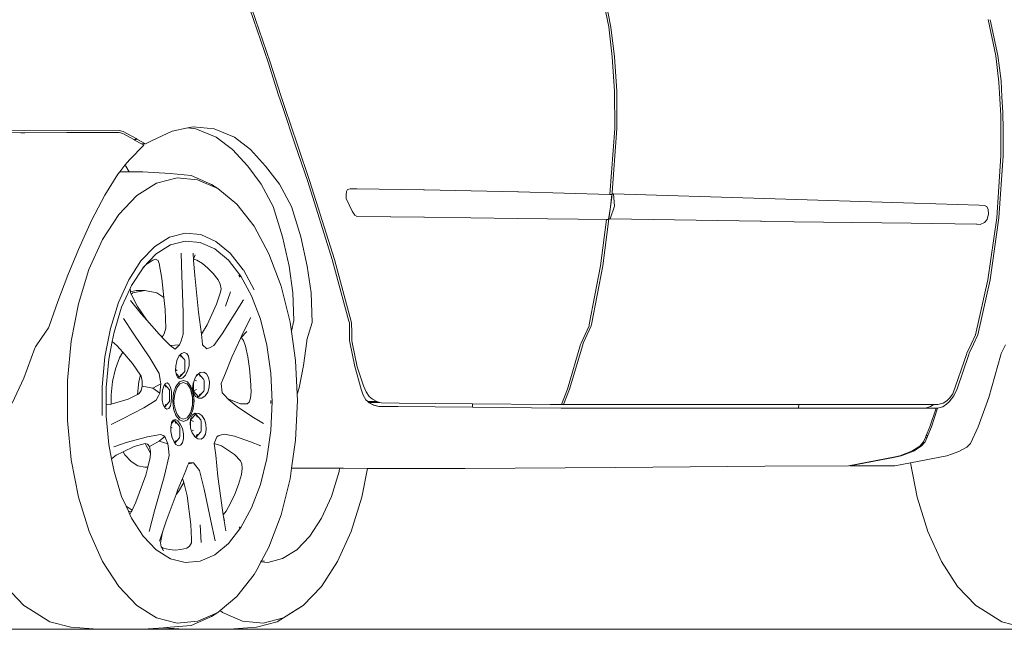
# Model space of a CAD drawing. Header units: inches. Extents: x 1987 to 3775, y 142 to 1299.
# Tile 31 of 50: x 2807 to 2862, y 1212 to 1247. Entities that reach past the tile are written whole.
import ezdxf

# ---------------------------------------------------------------- set-up
doc = ezdxf.new("R2010")
doc.units = ezdxf.units.IN
doc.header["$MEASUREMENT"] = 0
doc.layers.add('CAR', color=173, linetype='Continuous', lineweight=13)

# ---------------------------------------------------------------- blocks, each defined once
blk = doc.blocks.new('A$C50574290')
at = {"layer": 'CAR'}
for p, q in [((77.901, 34.192), (77.339, 36.983)), ((77.463, 36.979), (78.025, 34.188)), ((57.23, 36.062), (58.554, 32.201)), ((58.678, 32.193), (57.355, 36.054)), ((78.099, 32.497), (77.901, 34.192)), ((78.025, 34.188), (78.223, 32.493)), ((99.876, 32.56), (99.446, 34.611)), ((99.559, 34.596), (99.991, 32.576)), ((78.226, 30.555), (78.099, 32.497)), ((78.223, 32.493), (78.35, 30.551)), ((100.049, 31.061), (99.876, 32.56)), ((99.991, 32.576), (100.169, 31.129)), ((59.153, 30.315), (58.554, 32.201)), ((58.678, 32.193), (59.277, 30.307)), ((100.158, 29.173), (100.049, 31.061)), ((100.169, 31.129), (100.223, 30.217)), ((59.387, 29.627), (59.153, 30.315)), ((59.277, 30.307), (59.511, 29.619)), ((78.236, 28.429), (78.226, 30.555)), ((78.35, 30.551), (78.36, 28.425)), ((100.223, 30.217), (100.269, 29.327)), ((60.098, 27.507), (59.387, 29.627)), ((59.511, 29.619), (60.222, 27.499)), ((100.163, 26.88), (100.158, 29.173)), ((100.269, 29.327), (100.297, 28.376)), ((53.997, 28.457), (54.301, 28.521)), ((54.301, 28.521), (55.502, 28.418)), ((44.526, 28.185), (43.621, 28.201)), ((50.106, 28.32), (43.767, 28.324)), ((47.137, 28.2), (44.526, 28.185)), ((44.744, 28.181), (44.526, 28.185)), ((47.482, 28.2), (44.744, 28.181)), ((47.137, 28.2), (47.482, 28.2)), ((49.772, 28.204), (47.482, 28.2)), ((50.106, 28.2), (47.482, 28.2)), ((49.772, 28.204), (50.106, 28.2)), ((50.106, 28.32), (50.34, 28.255)), ((50.307, 28.151), (50.106, 28.2)), ((50.976, 27.776), (50.307, 28.151)), ((50.34, 28.255), (51.072, 27.851)), ((51.973, 27.749), (53.121, 28.271)), ((53.121, 28.271), (53.997, 28.457)), ((53.997, 28.457), (54.464, 28.416)), ((54.464, 28.416), (55.613, 27.936)), ((55.502, 28.418), (56.65, 27.94)), ((77.961, 24.687), (78.236, 28.429)), ((78.36, 28.425), (78.074, 24.532)), ((100.297, 28.376), (100.287, 26.88)), ((50.702, 26.673), (51.513, 27.475)), ((51.072, 27.851), (50.976, 27.776)), ((50.981, 27.773), (50.976, 27.776)), ((50.981, 27.773), (51.109, 27.83)), ((51.371, 27.554), (50.981, 27.773)), ((51.072, 27.851), (51.109, 27.83)), ((51.109, 27.83), (51.608, 27.555)), ((51.608, 27.555), (51.371, 27.554)), ((51.513, 27.475), (51.371, 27.554)), ((51.608, 27.555), (51.973, 27.749)), ((55.613, 27.936), (56.538, 27.232)), ((56.65, 27.94), (57.563, 27.234)), ((60.808, 25.426), (60.098, 27.507)), ((60.222, 27.499), (60.932, 25.418)), ((56.538, 27.232), (57.408, 26.296)), ((57.563, 27.234), (58.42, 26.295)), ((99.925, 23.357), (100.163, 26.88)), ((100.287, 26.88), (100.048, 23.357)), ((50.138, 25.976), (50.432, 26.34)), ((50.432, 26.34), (50.702, 26.673)), ((50.432, 26.34), (50.492, 26.284)), ((50.492, 26.284), (50.672, 25.976)), ((57.408, 26.296), (58.166, 25.272)), ((58.42, 26.295), (59.207, 25.268)), ((49.283, 24.65), (50.024, 25.835)), ((50.024, 25.835), (50.138, 25.976)), ((50.672, 25.976), (50.138, 25.976)), ((51.451, 25.976), (50.672, 25.976)), ((52.992, 25.864), (51.451, 25.976)), ((54.186, 25.761), (52.992, 25.864)), ((55.351, 25.248), (54.186, 25.761)), ((51.111, 24.618), (52.227, 25.319)), ((52.227, 25.319), (53.388, 25.624)), ((53.388, 25.624), (54.56, 25.523)), ((54.56, 25.523), (55.703, 25.019)), ((55.703, 25.019), (55.351, 25.248)), ((58.166, 25.272), (58.851, 24)), ((59.207, 25.268), (59.887, 24)), ((60.808, 25.426), (62.205, 21)), ((60.932, 25.418), (62.329, 20.992)), ((48.532, 23.197), (49.283, 24.65)), ((50.079, 23.543), (51.111, 24.618)), ((55.703, 25.019), (56.781, 24.129)), ((63.01, 24.844), (62.984, 24.641)), ((62.984, 24.641), (62.995, 24.463)), ((63.075, 24.956), (63.01, 24.844)), ((63.217, 24.994), (63.075, 24.956)), ((63.497, 24.996), (63.217, 24.994)), ((63.277, 24.996), (63.497, 24.996)), ((63.497, 24.996), (63.538, 24.996)), ((63.59, 24.997), (63.538, 24.996)), ((67.39, 24.955), (63.59, 24.997)), ((67.39, 24.955), (67.394, 24.955)), ((67.394, 24.955), (67.442, 24.954)), ((67.442, 24.954), (72.729, 24.835)), ((72.729, 24.835), (72.735, 24.835)), ((72.735, 24.835), (72.78, 24.834)), ((72.78, 24.834), (77.961, 24.687)), ((78.075, 24.683), (77.961, 24.687)), ((77.996, 23.983), (78.075, 24.683)), ((78.101, 24.718), (78.177, 24.718)), ((78.177, 24.718), (78.218, 24.022)), ((86.746, 24.462), (78.177, 24.718)), ((56.781, 24.129), (57.76, 22.88)), ((62.995, 24.463), (63.327, 23.737)), ((78.074, 24.532), (77.909, 23.294)), ((95.243, 24.19), (86.746, 24.462)), ((98.921, 24.081), (95.243, 24.19)), ((99.219, 24.056), (98.921, 24.081)), ((99.365, 24.007), (99.219, 24.056)), ((49.162, 22.128), (50.079, 23.543)), ((58.851, 24), (59.38, 22.28)), ((59.887, 24), (60.426, 22.28)), ((63.327, 23.737), (63.48, 23.508)), ((63.48, 23.508), (63.618, 23.441)), ((77.886, 23.263), (77.996, 23.983)), ((78.218, 24.022), (77.987, 23.293)), ((99.445, 23.826), (99.365, 24.007)), ((99.381, 23.266), (99.46, 23.579)), ((99.46, 23.579), (99.445, 23.826)), ((47.789, 21.551), (48.532, 23.197)), ((63.564, 23.442), (63.618, 23.441)), ((63.618, 23.441), (67.439, 23.399)), ((63.618, 23.441), (67.388, 23.397)), ((67.439, 23.399), (72.696, 23.318)), ((72.696, 23.318), (77.886, 23.263)), ((77.432, 20.641), (77.78, 23.26)), ((77.909, 23.294), (77.556, 20.637)), ((77.78, 23.26), (77.886, 23.263)), ((77.78, 23.26), (77.78, 23.262)), ((77.987, 23.293), (77.918, 23.294)), ((86.512, 23.158), (77.987, 23.293)), ((86.512, 23.158), (86.57, 23.158)), ((86.57, 23.158), (86.766, 23.154)), ((86.766, 23.154), (95.069, 23.046)), ((98.768, 22.989), (95.069, 23.046)), ((98.768, 22.989), (98.82, 22.989)), ((98.82, 22.989), (98.988, 22.985)), ((98.988, 22.985), (99.232, 23.088)), ((99.232, 23.088), (99.381, 23.266)), ((99.424, 19.843), (99.925, 23.357)), ((100.048, 23.357), (99.547, 19.843)), ((53.845, 22.482), (52.965, 22.251)), ((54.732, 22.405), (53.845, 22.482)), ((55.598, 22.022), (54.732, 22.405)), ((57.76, 22.88), (58.608, 21.314)), ((48.391, 20.42), (49.162, 22.128)), ((52.965, 22.251), (52.121, 21.72)), ((53.017, 21.817), (52.211, 21.311)), ((53.78, 22.017), (53.017, 21.817)), ((53.856, 22.037), (53.78, 22.017)), ((54.702, 21.963), (53.856, 22.037)), ((55.527, 21.599), (54.702, 21.963)), ((56.415, 21.347), (55.598, 22.022)), ((59.38, 22.28), (59.747, 20.616)), ((60.426, 22.28), (60.773, 20.616)), ((47.194, 20.096), (47.789, 21.551)), ((52.121, 21.72), (51.339, 20.907)), ((52.211, 21.311), (51.466, 20.535)), ((53.666, 20.075), (53.633, 21.346)), ((54.3, 21.346), (54.329, 20.944)), ((54.335, 21.074), (54.416, 21.265)), ((56.306, 20.955), (55.527, 21.599)), ((57.15, 20.409), (56.415, 21.347)), ((58.608, 21.314), (59.297, 19.479)), ((51.339, 20.907), (50.644, 19.836)), ((51.459, 20.524), (51.644, 20.715)), ((51.644, 20.715), (51.69, 20.754)), ((51.644, 20.715), (51.672, 20.744)), ((51.69, 20.754), (52.015, 20.956)), ((52.015, 20.956), (52.173, 21.013)), ((52.173, 21.013), (52.311, 20.926)), ((52.311, 20.926), (52.37, 20.764)), ((52.37, 20.764), (52.523, 19.915)), ((54.329, 20.944), (54.332, 21.005)), ((54.329, 20.944), (54.391, 20.075)), ((54.332, 21.005), (54.335, 21.074)), ((54.332, 21.005), (54.505, 20.958)), ((54.505, 20.958), (54.83, 20.756)), ((54.83, 20.756), (55.139, 20.496)), ((57.012, 20.053), (56.306, 20.955)), ((63.149, 17.487), (62.205, 21)), ((62.329, 20.992), (63.273, 17.479)), ((47.79, 18.473), (48.391, 20.42)), ((51.459, 20.524), (50.804, 19.514)), ((51.466, 20.535), (51.459, 20.524)), ((55.139, 20.496), (55.437, 20.193)), ((55.437, 20.193), (55.723, 19.831)), ((57.156, 20.401), (57.15, 20.409)), ((57.767, 19.272), (57.156, 20.401)), ((59.747, 20.616), (59.965, 19.104)), ((60.773, 20.616), (60.999, 19.104)), ((76.795, 17.299), (77.432, 20.641)), ((77.556, 20.637), (76.919, 17.295)), ((46.628, 18.602), (47.194, 20.096)), ((50.644, 19.836), (50.06, 18.543)), ((52.523, 19.915), (52.64, 18.837)), ((53.736, 18.009), (53.666, 20.075)), ((54.391, 20.075), (54.612, 18.009)), ((55.723, 19.831), (55.834, 19.587)), ((55.834, 19.587), (55.887, 19.327)), ((56.976, 19.981), (56.901, 20.097)), ((57.624, 18.922), (57.012, 20.053)), ((99.424, 19.843), (98.727, 16.72)), ((99.547, 19.843), (98.851, 16.72)), ((50.723, 19.337), (50.246, 18.281)), ((50.804, 19.514), (50.723, 19.337)), ((50.742, 19.16), (50.723, 19.337)), ((51.075, 19.228), (50.742, 19.16)), ((50.748, 19.109), (50.742, 19.16)), ((50.787, 19.031), (50.748, 19.109)), ((50.787, 19.031), (50.88, 19.09)), ((51.144, 18.317), (50.787, 19.031)), ((50.88, 19.09), (51.559, 19.228)), ((51.075, 19.228), (51.559, 19.228)), ((51.559, 19.228), (52.237, 19.09)), ((52.237, 19.09), (52.64, 18.837)), ((55.857, 19.128), (55.632, 18.451)), ((55.887, 19.327), (55.857, 19.128)), ((56.416, 19.147), (56.147, 18.35)), ((59.297, 19.479), (59.806, 17.437)), ((59.965, 19.104), (60.024, 17.524)), ((60.999, 19.104), (61.053, 17.424)), ((46.131, 17.208), (46.628, 18.602)), ((47.378, 16.35), (47.79, 18.473)), ((50.06, 18.543), (49.605, 17.068)), ((50.756, 18.659), (51.352, 17.913)), ((52.64, 18.837), (52.713, 18.159)), ((55.632, 18.451), (55.096, 17.276)), ((55.953, 16.767), (57.156, 18.701)), ((58.122, 17.597), (57.624, 18.922)), ((50.246, 18.281), (49.812, 16.875)), ((51.679, 17.541), (51.144, 18.317)), ((51.352, 17.913), (51.679, 17.541)), ((52.713, 18.159), (52.759, 17.094)), ((53.744, 16.756), (53.736, 18.009)), ((54.612, 18.009), (54.781, 16.756)), ((50.901, 16.815), (50.342, 17.649)), ((51.679, 17.541), (52.381, 16.744)), ((57.574, 17.697), (57.143, 16.856)), ((58.489, 16.122), (58.122, 17.597)), ((59.806, 17.437), (59.883, 16.897)), ((60.024, 17.524), (59.889, 16.92)), ((61.053, 17.424), (60.917, 16.916)), ((63.175, 17.389), (63.149, 17.487)), ((63.181, 16.876), (63.175, 17.389)), ((63.273, 17.479), (63.299, 17.381)), ((63.299, 17.381), (63.305, 16.868)), ((45.718, 16.56), (46.101, 17.115)), ((46.101, 17.115), (46.131, 17.208)), ((49.605, 17.068), (49.293, 15.461)), ((49.812, 16.875), (49.708, 16.34)), ((51.836, 15.416), (50.901, 16.815)), ((52.666, 16.771), (52.59, 16.64)), ((52.759, 17.094), (52.666, 16.771)), ((55.096, 17.276), (54.781, 16.756)), ((57.143, 16.856), (56.984, 16.507)), ((57.016, 16.543), (57.347, 16.91)), ((59.889, 16.92), (59.883, 16.897)), ((59.883, 16.897), (60.118, 15.251)), ((60.917, 16.916), (60.766, 16.435)), ((63.183, 16.374), (63.181, 16.876)), ((63.305, 16.868), (63.308, 16.366)), ((76.551, 16.734), (76.781, 17.224)), ((76.905, 17.22), (76.675, 16.73)), ((76.781, 17.224), (76.795, 17.299)), ((76.919, 17.295), (76.905, 17.22)), ((45.356, 16.04), (45.718, 16.56)), ((47.169, 14.119), (47.378, 16.35)), ((49.708, 16.34), (49.515, 15.342)), ((49.708, 16.34), (49.975, 16.108)), ((52.381, 16.744), (52.483, 16.64)), ((52.483, 16.64), (52.59, 16.64)), ((52.483, 16.64), (52.551, 16.571)), ((52.59, 16.64), (52.551, 16.571)), ((52.551, 16.571), (53.003, 16.111)), ((53.528, 16.144), (53.62, 16.377)), ((53.62, 16.377), (53.744, 16.756)), ((54.781, 16.756), (54.812, 16.377)), ((54.812, 16.377), (54.832, 16.144)), ((55.487, 16.103), (55.953, 16.767)), ((56.984, 16.507), (56.502, 15.447)), ((56.984, 16.507), (57.016, 16.543)), ((57.016, 16.543), (57.043, 16.544)), ((57.043, 16.544), (57.162, 16.393)), ((57.162, 16.393), (57.283, 16.078)), ((60.76, 16.356), (60.565, 14.979)), ((60.766, 16.435), (60.76, 16.356)), ((63.199, 16.292), (63.183, 16.374)), ((63.492, 14.909), (63.199, 16.292)), ((63.308, 16.366), (63.323, 16.284)), ((63.323, 16.284), (63.616, 14.901)), ((76.301, 16.16), (76.325, 16.25)), ((76.325, 16.25), (76.551, 16.734)), ((76.449, 16.246), (76.425, 16.156)), ((76.675, 16.73), (76.449, 16.246)), ((98.472, 16.18), (98.727, 16.72)), ((98.851, 16.72), (98.598, 16.184)), ((44.691, 14.262), (45.325, 15.95)), ((45.325, 15.95), (45.356, 16.04)), ((49.975, 16.108), (50.309, 15.723)), ((50.309, 15.723), (50.128, 15.409)), ((50.309, 15.723), (50.858, 15.091)), ((53.008, 16.106), (53.003, 16.111)), ((53.008, 16.106), (53.528, 16.144)), ((53.276, 15.908), (53.008, 16.106)), ((53.008, 16.106), (53.027, 16.086)), ((53.027, 16.086), (53.182, 15.968)), ((53.182, 15.968), (53.276, 15.908)), ((53.276, 15.908), (53.528, 16.144)), ((53.638, 15.658), (53.57, 15.587)), ((53.794, 15.715), (53.638, 15.658)), ((53.939, 15.658), (53.794, 15.715)), ((54.041, 15.495), (53.939, 15.658)), ((54.832, 16.144), (55.074, 15.92)), ((55.074, 15.92), (55.239, 15.981)), ((55.239, 15.981), (55.487, 16.103)), ((57.283, 16.078), (57.405, 15.461)), ((58.715, 14.543), (58.489, 16.122)), ((75.549, 13.639), (76.301, 16.16)), ((76.425, 16.156), (75.673, 13.635)), ((98.209, 15.6), (98.233, 15.68)), ((98.233, 15.68), (98.472, 16.18)), ((98.357, 15.68), (98.332, 15.598)), ((98.598, 16.184), (98.357, 15.68)), ((100.158, 15.588), (100.177, 15.662)), ((100.177, 15.662), (100.413, 16.147)), ((49.293, 15.461), (49.134, 13.771)), ((49.515, 15.342), (49.363, 13.731)), ((50.128, 15.409), (49.892, 14.779)), ((52.383, 14.516), (51.836, 15.416)), ((53.37, 15.227), (53.313, 14.964)), ((53.375, 15.251), (53.37, 15.227)), ((53.37, 15.227), (53.397, 15.213)), ((53.483, 15.495), (53.375, 15.251)), ((53.558, 15.573), (53.483, 15.495)), ((53.57, 15.587), (53.558, 15.573)), ((53.558, 15.573), (53.615, 15.456)), ((53.813, 15.316), (53.57, 15.587)), ((53.826, 15.297), (53.833, 15.213)), ((53.833, 15.213), (53.833, 14.726)), ((54.08, 15.251), (54.041, 15.495)), ((54.069, 14.964), (54.08, 15.251)), ((56.502, 15.447), (56.137, 14.541)), ((57.405, 15.461), (57.497, 14.808)), ((60.118, 15.251), (60.207, 13.341)), ((97.436, 13.361), (98.209, 15.6)), ((98.332, 15.598), (97.669, 13.645)), ((99.485, 13.16), (100.158, 15.588)), ((49.892, 14.779), (49.728, 14.068)), ((50.858, 15.091), (51.31, 14.428)), ((53.313, 14.964), (53.306, 14.677)), ((53.306, 14.677), (53.397, 14.726)), ((53.306, 14.677), (53.338, 14.516)), ((53.528, 14.304), (53.826, 14.637)), ((53.826, 14.637), (53.833, 14.726)), ((53.871, 14.433), (53.991, 14.677)), ((53.991, 14.677), (54.069, 14.964)), ((54.707, 14.586), (54.602, 14.508)), ((54.911, 14.599), (54.707, 14.586)), ((55.053, 14.499), (54.911, 14.599)), ((56.137, 14.541), (55.986, 14.186)), ((57.497, 14.808), (57.563, 14.143)), ((58.791, 12.912), (58.715, 14.543)), ((60.565, 14.979), (60.316, 13.707)), ((63.835, 13.629), (63.492, 14.909)), ((63.616, 14.901), (63.973, 13.829)), ((44.023, 12.841), (44.691, 14.262)), ((47.169, 11.851), (47.169, 14.119)), ((49.728, 14.068), (49.644, 13.307)), ((51.147, 13.333), (51.228, 14.068)), ((51.228, 14.068), (51.31, 14.428)), ((51.31, 14.428), (51.349, 14.371)), ((51.349, 14.371), (51.407, 14.09)), ((51.407, 14.09), (51.406, 13.794)), ((52.441, 14.163), (52.383, 14.516)), ((52.465, 13.932), (52.441, 14.163)), ((52.835, 13.997), (52.725, 13.957)), ((52.933, 13.923), (52.835, 13.997)), ((53.327, 13.788), (53.523, 14.04)), ((53.338, 14.516), (53.528, 14.304)), ((53.338, 14.516), (53.354, 14.433)), ((53.354, 14.433), (53.412, 14.304)), ((53.412, 14.304), (53.528, 14.304)), ((53.412, 14.304), (53.427, 14.271)), ((53.427, 14.271), (53.564, 14.214)), ((53.523, 14.04), (53.753, 14.129)), ((53.615, 14.482), (53.528, 14.304)), ((53.753, 14.006), (53.547, 13.927)), ((53.564, 14.214), (53.725, 14.271)), ((53.725, 14.271), (53.871, 14.433)), ((53.753, 14.129), (53.984, 14.04)), ((53.922, 13.941), (53.753, 14.006)), ((53.964, 14.056), (53.984, 14.04)), ((53.984, 14.04), (54.179, 13.788)), ((54.318, 13.99), (54.311, 13.97)), ((54.372, 14.161), (54.318, 13.99)), ((54.318, 13.99), (54.318, 13.525)), ((54.399, 14.245), (54.372, 14.161)), ((54.372, 14.161), (54.485, 14.101)), ((54.48, 14.372), (54.399, 14.245)), ((54.601, 14.508), (54.48, 14.372)), ((54.538, 14.462), (54.48, 14.372)), ((54.601, 14.508), (54.538, 14.462)), ((54.601, 14.508), (54.602, 14.508)), ((54.622, 14.51), (54.703, 14.345)), ((54.9, 14.206), (54.63, 14.507)), ((54.914, 14.183), (54.921, 14.101)), ((54.921, 14.101), (54.921, 13.614)), ((55.173, 14.301), (55.053, 14.499)), ((55.233, 14.036), (55.173, 14.301)), ((55.216, 13.743), (55.233, 14.036)), ((55.986, 14.186), (55.891, 13.955)), ((57.563, 14.143), (57.593, 13.486)), ((49.134, 12.13), (49.134, 13.771)), ((49.363, 12.094), (49.363, 13.731)), ((51.344, 13.55), (51.234, 13.377)), ((51.406, 13.794), (51.344, 13.55)), ((52.016, 13.688), (51.406, 13.794)), ((52.016, 13.688), (52.465, 13.932)), ((52.404, 13.404), (52.016, 13.688)), ((52.404, 13.404), (52.465, 13.932)), ((52.572, 13.574), (52.538, 13.291)), ((52.639, 13.808), (52.572, 13.574)), ((52.685, 13.888), (52.639, 13.808)), ((52.692, 13.899), (52.685, 13.888)), ((52.685, 13.888), (52.753, 13.749)), ((52.725, 13.957), (52.692, 13.899)), ((52.964, 13.595), (52.692, 13.899)), ((53.017, 13.747), (52.933, 13.923)), ((52.964, 13.595), (52.971, 13.506)), ((52.971, 13.506), (52.971, 13.019)), ((53.074, 13.494), (53.017, 13.747)), ((53.083, 13.204), (53.074, 13.494)), ((53.197, 13.41), (53.327, 13.788)), ((53.372, 13.701), (53.256, 13.363)), ((53.547, 13.927), (53.372, 13.701)), ((53.922, 13.941), (53.958, 13.913)), ((53.942, 13.933), (53.922, 13.941)), ((53.959, 13.927), (53.942, 13.933)), ((53.958, 13.913), (53.96, 13.911)), ((54.134, 13.701), (53.959, 13.927)), ((53.962, 13.91), (53.96, 13.911)), ((54.071, 13.767), (54.061, 13.787)), ((54.133, 13.65), (54.071, 13.767)), ((54.134, 13.649), (54.133, 13.65)), ((54.251, 13.363), (54.134, 13.701)), ((54.176, 13.569), (54.134, 13.649)), ((54.179, 13.788), (54.309, 13.41)), ((54.182, 13.55), (54.181, 13.555)), ((54.265, 13.167), (54.182, 13.55)), ((54.311, 13.97), (54.274, 13.677)), ((54.274, 13.677), (54.299, 13.525)), ((54.318, 13.525), (54.299, 13.525)), ((54.299, 13.525), (54.317, 13.412)), ((54.318, 13.525), (54.485, 13.614)), ((54.318, 13.525), (54.616, 13.193)), ((54.616, 13.193), (54.913, 13.525)), ((54.913, 13.525), (54.921, 13.614)), ((54.989, 13.252), (55.138, 13.468)), ((55.138, 13.468), (55.216, 13.743)), ((55.891, 13.955), (55.955, 13.428)), ((55.955, 13.428), (56.096, 13.27)), ((57.593, 13.486), (57.554, 13.124)), ((60.316, 13.707), (60.207, 13.341)), ((63.957, 13.285), (63.835, 13.629)), ((63.973, 13.829), (64.124, 13.485)), ((64.124, 13.485), (64.293, 13.218)), ((75.212, 12.76), (75.549, 13.639)), ((75.673, 13.635), (75.336, 12.756)), ((97.669, 13.645), (97.488, 13.257)), ((49.644, 13.307), (49.644, 12.774)), ((50.622, 13.063), (49.644, 12.774)), ((51.147, 13.333), (50.622, 13.063)), ((51.234, 13.377), (51.147, 13.333)), ((51.506, 12.577), (52.208, 13.013)), ((52.208, 13.013), (52.335, 13.245)), ((52.335, 13.245), (52.404, 13.404)), ((52.538, 13.291), (52.551, 13.001)), ((52.551, 13.001), (52.6, 12.748)), ((52.676, 12.609), (52.964, 12.93)), ((52.964, 12.93), (52.971, 13.019)), ((53.018, 12.687), (53.057, 12.921)), ((53.057, 12.921), (53.083, 13.204)), ((53.151, 12.965), (53.197, 13.41)), ((53.197, 12.519), (53.151, 12.965)), ((53.256, 13.363), (53.215, 12.965)), ((53.215, 12.965), (53.235, 12.759)), ((54.292, 12.965), (54.251, 13.363)), ((54.251, 12.566), (54.292, 12.965)), ((54.265, 12.74), (54.265, 13.167)), ((54.309, 13.41), (54.355, 12.965)), ((54.355, 12.965), (54.309, 12.519)), ((54.317, 13.412), (54.441, 13.214)), ((54.441, 13.214), (54.604, 13.115)), ((54.508, 13.193), (54.616, 13.193)), ((54.604, 13.115), (54.792, 13.128)), ((54.703, 13.371), (54.616, 13.193)), ((54.792, 13.128), (54.989, 13.252)), ((56.096, 13.27), (56.276, 13.083)), ((56.988, 12.805), (56.276, 13.083)), ((56.276, 13.083), (56.317, 13.04)), ((56.317, 13.04), (56.842, 12.612)), ((57.481, 12.885), (57.38, 12.8)), ((57.554, 13.124), (57.481, 12.885)), ((58.715, 12.826), (58.715, 12.991)), ((58.715, 11.281), (58.791, 12.912)), ((60.223, 12.993), (60.118, 10.734)), ((60.207, 13.341), (60.223, 12.993)), ((64.11, 13.018), (63.957, 13.285)), ((64.221, 12.924), (64.11, 13.018)), ((64.221, 12.924), (64.741, 12.922)), ((64.273, 12.88), (64.221, 12.924)), ((64.899, 12.88), (64.273, 12.88)), ((64.28, 12.874), (64.273, 12.88)), ((64.28, 12.874), (64.53, 12.75)), ((64.304, 12.854), (64.28, 12.874)), ((64.293, 13.218), (64.491, 13.054)), ((64.491, 13.054), (64.741, 12.922)), ((64.741, 12.922), (64.899, 12.88)), ((64.899, 12.88), (64.997, 12.853)), ((96.882, 12.836), (97.095, 12.975)), ((97.231, 12.918), (97.072, 12.775)), ((97.095, 12.975), (97.251, 13.118)), ((97.488, 13.257), (97.231, 12.918)), ((97.251, 13.118), (97.436, 13.361)), ((98.869, 11.5), (99.485, 13.16)), ((49.586, 12.757), (49.363, 12.751)), ((49.644, 12.774), (49.586, 12.757)), ((50.338, 11.966), (51.506, 12.577)), ((52.6, 12.748), (52.674, 12.613)), ((52.753, 12.776), (52.674, 12.613)), ((52.674, 12.613), (52.676, 12.609)), ((52.676, 12.609), (52.696, 12.572)), ((52.696, 12.572), (52.81, 12.498)), ((52.81, 12.498), (52.924, 12.539)), ((52.924, 12.539), (53.018, 12.687)), ((53.327, 12.141), (53.197, 12.519)), ((53.236, 12.757), (53.235, 12.759)), ((53.239, 12.725), (53.256, 12.566)), ((53.256, 12.566), (53.372, 12.228)), ((54.134, 12.228), (54.191, 12.392)), ((54.309, 12.519), (54.179, 12.141)), ((54.191, 12.392), (54.251, 12.566)), ((54.193, 12.407), (54.265, 12.74)), ((56.842, 12.612), (57.723, 12.014)), ((57.38, 12.8), (56.988, 12.805)), ((64.551, 12.722), (64.304, 12.854)), ((64.847, 12.653), (64.53, 12.75)), ((64.847, 12.653), (64.551, 12.722)), ((65.923, 12.64), (64.847, 12.653)), ((64.997, 12.853), (65.991, 12.84)), ((70.167, 12.604), (65.923, 12.64)), ((65.991, 12.84), (70.163, 12.804)), ((70.167, 12.604), (70.163, 12.804)), ((74.571, 12.766), (70.163, 12.804)), ((75.205, 12.56), (70.167, 12.604)), ((74.569, 12.76), (74.571, 12.766)), ((74.652, 12.76), (74.569, 12.76)), ((74.571, 12.766), (75.185, 12.76)), ((74.652, 12.76), (75.336, 12.756)), ((75.185, 12.76), (74.652, 12.76)), ((75.212, 12.76), (75.185, 12.76)), ((75.205, 12.56), (88.67, 12.56)), ((75.336, 12.756), (88.685, 12.76)), ((88.67, 12.56), (88.685, 12.76)), ((88.67, 12.56), (95.881, 12.56)), ((88.685, 12.76), (96.356, 12.76)), ((96.167, 12.64), (95.881, 12.56)), ((95.881, 12.56), (96.478, 12.56)), ((96.131, 11.496), (96.478, 12.56)), ((96.356, 12.76), (96.167, 12.64)), ((96.561, 12.56), (96.214, 11.496)), ((96.356, 12.76), (96.589, 12.76)), ((96.478, 12.56), (96.561, 12.56)), ((96.856, 12.636), (96.561, 12.56)), ((96.589, 12.76), (96.882, 12.836)), ((97.072, 12.775), (96.856, 12.636)), ((47.379, 9.62), (47.169, 11.851)), ((49.363, 12.094), (49.515, 10.482)), ((49.642, 11.622), (50.338, 11.966)), ((53.24, 11.864), (53.073, 11.677)), ((53.179, 11.875), (53.084, 11.731)), ((53.31, 11.91), (53.179, 11.875)), ((53.199, 11.864), (53.24, 11.864)), ((53.538, 11.531), (53.24, 11.864)), ((53.24, 11.864), (53.328, 11.686)), ((53.443, 11.832), (53.31, 11.91)), ((53.523, 11.889), (53.327, 12.141)), ((53.372, 12.228), (53.547, 12.002)), ((53.575, 11.651), (53.443, 11.832)), ((53.753, 11.8), (53.523, 11.889)), ((53.547, 12.002), (53.753, 11.923)), ((53.753, 11.923), (53.95, 11.999)), ((53.984, 11.889), (53.753, 11.8)), ((53.95, 11.999), (53.959, 12.002)), ((53.954, 11.865), (53.984, 11.889)), ((53.959, 12.002), (53.99, 12.043)), ((54.179, 12.141), (53.984, 11.889)), ((53.99, 12.043), (54.134, 12.228)), ((54.095, 12.184), (54.15, 12.289)), ((54.153, 11.873), (54.127, 11.712)), ((54.156, 11.887), (54.153, 11.873)), ((54.153, 11.873), (54.153, 11.443)), ((54.157, 11.892), (54.156, 11.887)), ((54.156, 11.887), (54.321, 11.799)), ((54.451, 12.221), (54.157, 11.892)), ((54.171, 11.977), (54.157, 11.892)), ((54.271, 12.174), (54.171, 11.977)), ((54.425, 12.273), (54.271, 12.174)), ((54.405, 12.221), (54.451, 12.221)), ((54.629, 12.259), (54.425, 12.273)), ((54.744, 11.895), (54.451, 12.221)), ((54.451, 12.221), (54.539, 12.043)), ((54.803, 12.135), (54.629, 12.259)), ((54.749, 11.887), (54.757, 11.799)), ((54.757, 11.799), (54.757, 11.312)), ((54.941, 11.918), (54.803, 12.135)), ((55.025, 11.642), (54.941, 11.918)), ((57.723, 12.014), (58.294, 11.679)), ((53.073, 11.677), (53.039, 11.501)), ((53.039, 11.501), (53.039, 11.48)), ((53.039, 11.48), (53.11, 11.442)), ((53.039, 11.48), (53.039, 11.219)), ((53.039, 11.219), (53.097, 10.948)), ((53.084, 11.731), (53.073, 11.677)), ((53.538, 11.531), (53.546, 11.442)), ((53.546, 11.442), (53.546, 10.955)), ((53.702, 11.396), (53.575, 11.651)), ((53.756, 11.105), (53.702, 11.396)), ((54.127, 11.712), (54.153, 11.443)), ((54.153, 11.443), (54.156, 11.42)), ((54.156, 11.42), (54.215, 11.256)), ((54.215, 11.256), (54.321, 11.312)), ((54.215, 11.256), (54.255, 11.144)), ((54.451, 10.891), (54.734, 11.206)), ((54.75, 11.231), (54.757, 11.312)), ((55.005, 11.085), (55.042, 11.35)), ((55.042, 11.35), (55.025, 11.642)), ((58.489, 9.703), (58.715, 11.281)), ((95.925, 11.006), (96.131, 11.496)), ((96.214, 11.496), (96.008, 11.006)), ((98.439, 10.554), (98.869, 11.5)), ((51.706, 10.927), (50.503, 10.6)), ((52.444, 11.061), (51.706, 10.927)), ((52.378, 10.681), (51.818, 10.378)), ((52.378, 10.681), (52.7, 10.948)), ((52.876, 10.527), (52.378, 10.681)), ((52.606, 11.001), (52.444, 11.061)), ((52.7, 10.948), (52.606, 11.001)), ((52.876, 10.527), (52.7, 10.948)), ((53.097, 10.948), (53.11, 10.955)), ((53.097, 10.948), (53.101, 10.928)), ((53.101, 10.928), (53.2, 10.673)), ((53.2, 10.673), (53.263, 10.58)), ((53.328, 10.712), (53.263, 10.58)), ((53.271, 10.568), (53.538, 10.866)), ((53.538, 10.866), (53.546, 10.955)), ((53.691, 10.592), (53.752, 10.823)), ((53.752, 10.823), (53.756, 11.105)), ((54.255, 11.144), (54.341, 11.014)), ((54.341, 11.014), (54.451, 10.891)), ((54.341, 11.014), (54.398, 10.927)), ((54.398, 10.927), (54.451, 10.891)), ((54.539, 11.069), (54.451, 10.891)), ((54.451, 10.891), (54.579, 10.803)), ((54.579, 10.803), (54.755, 10.789)), ((54.755, 10.789), (54.901, 10.888)), ((54.901, 10.888), (55.005, 11.085)), ((55.648, 10.921), (55.493, 10.544)), ((55.648, 10.921), (55.833, 11.022)), ((55.667, 10.967), (55.648, 10.921)), ((55.833, 11.022), (55.667, 10.967)), ((56.088, 11.085), (55.833, 11.022)), ((56.649, 10.96), (56.088, 11.085)), ((57.563, 10.646), (56.649, 10.96)), ((58.147, 10.421), (57.563, 10.646)), ((60.118, 10.734), (59.891, 9.138)), ((95.557, 10.391), (95.771, 10.639)), ((95.854, 10.639), (95.64, 10.391)), ((95.771, 10.639), (95.875, 10.885)), ((95.966, 10.907), (95.854, 10.639)), ((95.875, 10.885), (95.925, 11.006)), ((95.875, 10.885), (95.966, 10.907)), ((96.008, 11.006), (95.925, 11.006)), ((96.008, 11.006), (95.966, 10.907)), ((49.515, 10.482), (49.672, 9.671)), ((50.503, 10.6), (49.794, 10.366)), ((49.933, 9.882), (50.331, 10.075)), ((50.331, 10.075), (50.947, 10.373)), ((50.331, 10.075), (50.427, 9.907)), ((50.947, 10.373), (51.576, 10.543)), ((51.576, 10.543), (51.585, 10.541)), ((51.628, 10.428), (51.585, 10.541)), ((51.585, 10.541), (51.71, 10.517)), ((51.88, 9.989), (51.628, 10.428)), ((51.71, 10.517), (51.818, 10.378)), ((51.818, 10.378), (51.89, 10.086)), ((51.89, 10.086), (51.88, 9.989)), ((52.911, 10.269), (52.876, 10.527)), ((52.944, 9.862), (52.911, 10.269)), ((53.263, 10.58), (53.271, 10.568)), ((53.271, 10.568), (53.323, 10.492)), ((53.323, 10.492), (53.461, 10.413)), ((53.461, 10.413), (53.583, 10.449)), ((53.583, 10.449), (53.691, 10.592)), ((55.493, 10.544), (55.493, 10.54)), ((55.493, 10.54), (55.917, 10.406)), ((55.493, 10.54), (55.53, 10.287)), ((55.53, 10.287), (55.592, 9.88)), ((55.917, 10.406), (56.651, 9.926)), ((94.416, 9.839), (95.11, 10.117)), ((95.193, 10.117), (94.499, 9.839)), ((95.11, 10.117), (95.557, 10.391)), ((95.64, 10.391), (95.193, 10.117)), ((97.083, 9.855), (97.776, 10.099)), ((97.776, 10.099), (98.225, 10.336)), ((98.225, 10.336), (98.439, 10.554)), ((47.791, 7.497), (47.379, 9.62)), ((49.672, 9.671), (49.933, 9.882)), ((49.672, 9.671), (49.812, 8.949)), ((50.427, 9.907), (50.776, 9.518)), ((50.776, 9.518), (51.158, 9.277)), ((51.855, 9.751), (51.725, 9.196)), ((51.88, 9.989), (51.855, 9.751)), ((52.651, 8.663), (52.944, 9.862)), ((55.592, 9.88), (55.711, 8.683)), ((56.651, 9.926), (57.001, 9.557)), ((57.001, 9.557), (57.074, 9.4)), ((58.122, 8.228), (58.489, 9.703)), ((91.505, 9.279), (94.16, 9.79)), ((94.159, 9.774), (91.588, 9.279)), ((94.499, 9.839), (94.159, 9.774)), ((94.159, 9.774), (94.16, 9.79)), ((94.16, 9.79), (94.416, 9.839)), ((95.028, 9.453), (97.083, 9.855)), ((49.812, 8.949), (50.246, 7.544)), ((51.158, 9.277), (51.558, 9.196)), ((51.725, 9.196), (51.558, 9.196)), ((51.725, 9.196), (51.622, 8.756)), ((53.882, 9.005), (53.699, 8.561)), ((53.989, 9.284), (53.882, 9.005)), ((54.036, 9.4), (53.989, 9.284)), ((54.317, 9.45), (54.036, 9.4)), ((54.055, 9.448), (54.036, 9.4)), ((54.317, 9.45), (54.055, 9.448)), ((54.456, 9.287), (54.317, 9.45)), ((54.658, 9.011), (54.456, 9.287)), ((54.922, 7.949), (54.658, 9.011)), ((57.086, 9.123), (57.044, 8.786)), ((57.074, 9.4), (57.086, 9.123)), ((59.891, 9.138), (59.807, 8.548)), ((59.891, 9.138), (60.95, 9.145)), ((60.95, 9.145), (62.622, 9.14)), ((62.151, 7.545), (62.585, 8.95)), ((62.585, 8.95), (62.622, 9.14)), ((62.622, 9.14), (62.845, 9.139)), ((62.845, 9.139), (64.195, 9.134)), ((64.195, 9.134), (63.877, 7.496)), ((64.195, 9.134), (65.341, 9.131)), ((65.341, 9.131), (69.722, 9.123)), ((69.722, 9.123), (78.273, 9.18)), ((78.273, 9.18), (86.76, 9.261)), ((86.76, 9.261), (91.505, 9.279)), ((91.588, 9.279), (94.143, 9.28)), ((94.143, 9.28), (95.028, 9.453)), ((95.028, 9.453), (95.407, 7.497)), ((51.622, 8.756), (51.048, 7.209)), ((52.118, 6.733), (52.651, 8.663)), ((53.699, 8.561), (53.443, 7.939)), ((53.699, 8.561), (53.722, 8.509)), ((53.722, 8.509), (53.77, 8.324)), ((55.711, 8.683), (55.962, 6.758)), ((57.044, 8.786), (56.87, 8.218)), ((59.807, 8.548), (59.298, 6.505)), ((53.443, 7.939), (53.339, 7.659)), ((53.77, 8.324), (53.477, 7.813)), ((53.77, 8.324), (53.963, 7.582)), ((55.308, 6.15), (54.922, 7.949)), ((56.87, 8.218), (56.663, 7.672)), ((57.624, 6.903), (58.122, 8.228)), ((48.392, 5.551), (47.791, 7.497)), ((50.246, 7.544), (50.499, 6.986)), ((53.339, 7.659), (52.773, 6.134)), ((53.477, 7.813), (53.339, 7.659)), ((53.963, 7.582), (54.172, 5.958)), ((56.663, 7.672), (56.434, 7.16)), ((61.594, 6.312), (62.151, 7.545)), ((63.877, 7.496), (63.275, 5.55)), ((95.407, 7.497), (96.009, 5.551)), ((50.838, 6.772), (50.499, 6.986)), ((50.499, 6.986), (50.628, 6.699)), ((50.838, 6.772), (50.787, 6.667)), ((51.048, 7.209), (50.838, 6.772)), ((51.801, 5.56), (52.118, 6.733)), ((55.962, 6.758), (56.005, 6.498)), ((56.434, 7.16), (56.187, 6.705)), ((57.012, 5.771), (57.624, 6.903)), ((50.628, 6.699), (50.787, 6.667)), ((50.628, 6.699), (50.711, 6.515)), ((50.717, 6.521), (50.711, 6.515)), ((50.711, 6.515), (50.804, 6.311)), ((50.787, 6.667), (50.717, 6.521)), ((50.804, 6.311), (51.466, 5.29)), ((55.557, 5.03), (55.308, 6.15)), ((56.187, 6.705), (56.005, 6.498)), ((56.005, 6.498), (56.025, 6.381)), ((56.092, 6.177), (56.025, 6.381)), ((56.025, 6.381), (56.158, 5.588)), ((59.298, 6.505), (58.609, 4.67)), ((60.932, 5.291), (61.594, 6.312)), ((52.773, 6.134), (52.567, 5.506)), ((54.172, 5.958), (54.218, 5.112)), ((54.695, 5.927), (54.754, 4.932)), ((56.306, 4.869), (57.012, 5.771)), ((56.912, 5.741), (56.966, 5.824)), ((49.164, 3.844), (48.392, 5.551)), ((51.466, 5.29), (52.211, 4.514)), ((52.567, 5.506), (52.403, 5.009)), ((52.46, 4.917), (52.567, 5.506)), ((54.218, 5.112), (54.202, 4.912)), ((60.187, 4.516), (60.932, 5.291)), ((63.275, 5.55), (62.504, 3.843)), ((96.009, 5.551), (96.781, 3.843)), ((52.211, 4.514), (53.017, 4.008)), ((52.492, 4.682), (52.46, 4.917)), ((52.506, 4.655), (52.492, 4.682)), ((52.606, 4.606), (52.506, 4.655)), ((52.612, 4.456), (52.506, 4.655)), ((52.944, 4.521), (52.606, 4.606)), ((53.275, 4.5), (52.944, 4.521)), ((53.606, 4.525), (53.275, 4.5)), ((53.944, 4.615), (53.606, 4.525)), ((54.097, 4.719), (53.944, 4.615)), ((54.202, 4.912), (54.097, 4.719)), ((55.527, 4.226), (56.306, 4.869)), ((58.609, 4.67), (58.188, 3.891)), ((59.382, 4.01), (60.187, 4.516)), ((53.017, 4.008), (53.77, 3.81)), ((54.702, 3.861), (55.527, 4.226)), ((58.543, 3.79), (59.382, 4.01)), ((50.081, 2.431), (49.164, 3.844)), ((53.77, 3.81), (53.856, 3.788)), ((53.856, 3.788), (54.702, 3.861)), ((57.986, 3.517), (57.762, 3.103)), ((58.152, 3.824), (57.986, 3.517)), ((58.188, 3.891), (58.152, 3.824)), ((58.152, 3.824), (58.543, 3.79)), ((58.361, 3.876), (58.188, 3.891)), ((62.504, 3.843), (61.587, 2.43)), ((96.781, 3.843), (97.697, 2.43)), ((57.762, 3.103), (56.783, 1.853)), ((43.661, 2.431), (44.693, 1.357)), ((51.113, 1.357), (50.081, 2.431)), ((61.587, 2.43), (60.554, 1.356)), ((97.697, 2.43), (98.73, 1.356)), ((56.783, 1.853), (55.833, 1.067)), ((45.035, 1.136), (44.693, 1.357)), ((46.171, 0.422), (45.035, 1.136)), ((52.229, 0.657), (51.113, 1.357)), ((59.076, 0.422), (60.212, 1.135)), ((60.554, 1.356), (59.439, 0.656)), ((60.212, 1.135), (60.554, 1.356)), ((99.072, 1.135), (98.73, 1.356)), ((100.208, 0.422), (99.072, 1.135)), ((53.391, 0.353), (52.229, 0.657)), ((54.188, 0.217), (55.353, 0.732)), ((55.705, 0.961), (54.562, 0.456)), ((55.705, 0.961), (55.353, 0.732)), ((55.833, 1.067), (55.705, 0.961)), ((55.962, 0.96), (55.833, 1.067)), ((57.106, 0.455), (55.962, 0.96)), ((59.439, 0.656), (58.277, 0.352)), ((47.355, 0.113), (46.171, 0.422)), ((48.892, 0), (47.355, 0.113)), ((51.453, 0), (48.892, 0)), ((52.617, 0.085), (51.453, 0)), ((52.995, 0.113), (52.617, 0.085)), ((52.617, 0.085), (53.794, -0.001)), ((52.995, 0.113), (54.188, 0.217)), ((54.562, 0.456), (53.391, 0.353)), ((56.356, -0.001), (57.892, 0.112)), ((58.277, 0.352), (57.106, 0.455)), ((57.892, 0.112), (59.076, 0.422)), ((101.392, 0.112), (100.208, 0.422)), ((53.794, -0.001), (56.356, -0.001))]:
    blk.add_line(p, q, dxfattribs=at)

msp = doc.modelspace()

# ---------------------------------------------------------------- linework, layer by layer
at = {"layer": 'CAR'}
msp.add_line((2001.69, 1212.071), (3554.696, 1212.071), dxfattribs=at)

# ---------------------------------------------------------------- block references
msp.add_blockref('A$C50574290', (2762.117, 1212.071), dxfattribs=at)

doc.saveas('drawing.dxf')
